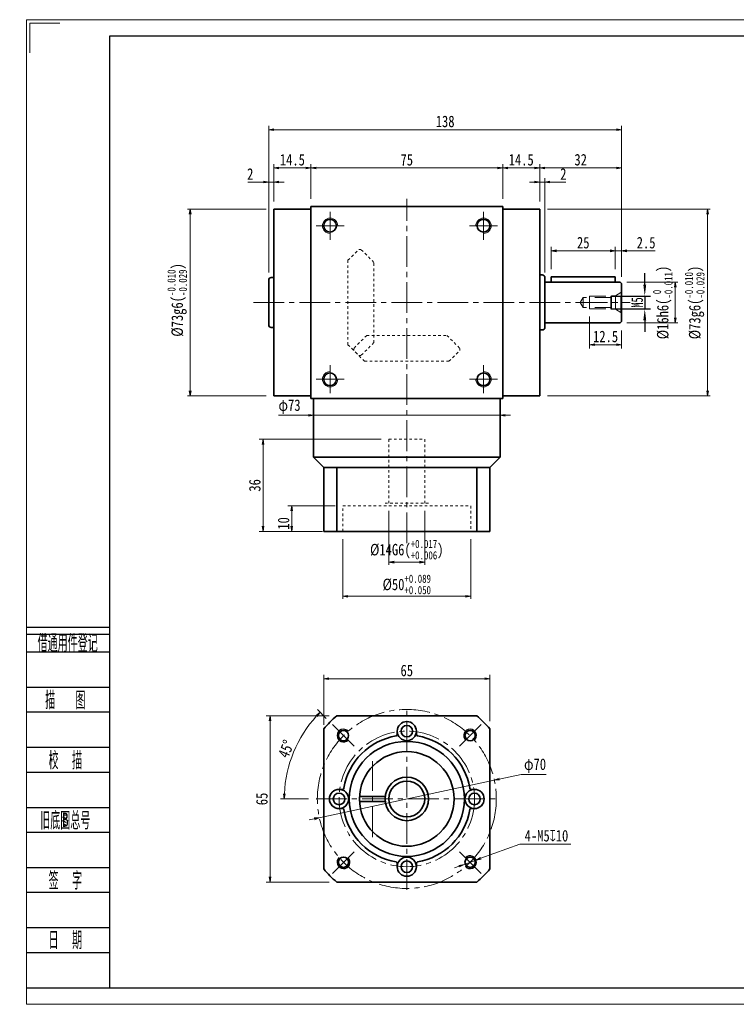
# Model space of a CAD drawing. Header units: millimetres. Extents: x -3 to 561, y 0 to 385.
# Tile 1 of 3: x -3 to 278, y 0 to 385. Entities that reach past the tile are written whole.
import ezdxf
from ezdxf.enums import TextEntityAlignment as Align

# ---------------------------------------------------------------- set-up
doc = ezdxf.new("R2010")
doc.units = ezdxf.units.MM
for name, pattern in [('HIDDEN', [9.525, 6.35, -3.175]), ('点画线', [18, 12, -2, 2, -2]), ('虚线', [2, 1, -1])]:
    doc.linetypes.add(name, pattern=pattern)
doc.layers.add('2细线层', color=4, linetype='Continuous')
doc.layers.add('6文字层', color=3, linetype='Continuous')
for name, color, linetype, lineweight in [('中心线层', 1, '点画线', 18), ('图框_外框线', 7, 'Continuous', 18), ('尺寸线层', 3, 'Continuous', 18), ('粗实线层', 7, 'Continuous', 35), ('虚线层_1', 6, '虚线', 18)]:
    doc.layers.add(name, color=color, linetype=linetype, lineweight=lineweight)
doc.styles.add('PC_TEXTSTYLE', font='ISOCP.SHX', dxfattribs={"width": 0.707, "bigfont": 'GBCBIG.SHX'})
doc.styles.add('宋体', font='txt', dxfattribs={"width": 0.8})
doc.styles.add('标准', font='txt', dxfattribs={"width": 0.667})
doc.dimstyles.new('a4-1-1.5', dxfattribs={"dimtxt": 4.5, "dimasz": 4.5, "dimexe": 2.25, "dimexo": 0, "dimgap": 0.75, "dimtad": 1, "dimdec": 3, "dimdsep": 46, "dimtxsty": '标准', "dimblk": '_CAXARROW', "dimcen": 0, "dimdle": 6, "dimazin": 2, "dimtfac": 0.707107, "dimtdec": 3, "dimtix": 1, "dimtmove": 2, "dimatfit": 3, "dimfxl": 0, "dimfrac": 2, "dimtolj": 1, "dimtzin": 0, "dimarcsym": 0})
doc.dimstyles.new('A水平标注$0', dxfattribs={"dimtxt": 3.5, "dimasz": 2, "dimexe": 1.5, "dimexo": 3, "dimgap": 1.1, "dimtad": 1, "dimtoh": 1, "dimdec": 4, "dimdsep": 46, "dimtxsty": '宋体', "dimblk": 'OPEN', "dimcen": 3, "dimclrd": 3, "dimclre": 3, "dimclrt": 6, "dimadec": 0, "dimazin": 0, "dimtm": 1e-09, "dimtfac": 1, "dimtdec": 4, "dimtix": 1, "dimtmove": 0, "dimatfit": 3, "dimldrblk": 'OPEN', "dimfxl": 0, "dimlwd": 13, "dimlwe": 13, "dimarcsym": 0})
doc.dimstyles.new('D直径标注φ25', dxfattribs={"dimtxt": 3.5, "dimasz": 2, "dimexe": 1, "dimexo": 3, "dimtad": 1, "dimtoh": 1, "dimdec": 1, "dimdsep": 46, "dimtxsty": '宋体', "dimblk": 'OPEN', "dimcen": 3, "dimclrd": 3, "dimclre": 3, "dimclrt": 130, "dimadec": 0, "dimazin": 0, "dimtm": 1e-09, "dimtfac": 1, "dimtdec": 1, "dimtmove": 0, "dimatfit": 0, "dimldrblk": 'OPEN', "dimfxl": 0, "dimlwd": 13, "dimlwe": 13, "dimarcsym": 0})
doc.dimstyles.new('螺孔(M8-7H)', dxfattribs={"dimtxt": 3.5, "dimasz": 2, "dimexe": 1.25, "dimexo": 3, "dimtad": 1, "dimtoh": 1, "dimdec": 4, "dimdsep": 46, "dimtxsty": '宋体', "dimblk": 'OPEN', "dimcen": 3, "dimclrd": 3, "dimclre": 3, "dimclrt": 2, "dimadec": 0, "dimazin": 0, "dimtm": 1e-09, "dimtfac": 1, "dimtdec": 4, "dimtmove": 0, "dimatfit": 3, "dimldrblk": 'OPEN', "dimfxl": 0, "dimlwd": 9, "dimlwe": 9, "dimarcsym": 0})

# ---------------------------------------------------------------- blocks, each defined once
blk = doc.blocks.new('_Open')
at = {"color": 0, "linetype": 'ByBlock', "lineweight": -2}
for p, q in [((-1, 0.17), (0, 0)), ((-1, -0.17), (0, 0)), ((0, 0), (-1, 0))]:
    blk.add_line(p, q, dxfattribs=at)
blk = doc.blocks.new('*D15')
at = {"layer": 'Defpoints', "color": 0}
for p in [(186.17, 326.99), (111.17, 311.89), (186.17, 311.89)]:
    blk.add_point(p, dxfattribs=at)
at = {"layer": '尺寸线层', "color": 3, "lineweight": 13}
for p, q in [((111.17, 314.89), (111.17, 328.49)), ((186.17, 314.89), (186.17, 328.49)), ((113.17, 326.99), (184.17, 326.99))]:
    blk.add_line(p, q, dxfattribs=at)
at = {"layer": '尺寸线层', "color": 3, "lineweight": 13, "xscale": 2, "yscale": 2, "zscale": 2, "rotation": 180}
blk.add_blockref('_Open', (111.17, 326.99), dxfattribs=at)
at = {"layer": '尺寸线层', "color": 3, "lineweight": 13, "xscale": 2, "yscale": 2, "zscale": 2}
blk.add_blockref('_Open', (186.17, 326.99), dxfattribs=at)
at = {"layer": '尺寸线层', "color": 6, "insert": (148.67, 330.16), "char_height": 4.5, "attachment_point": 5, "style": '宋体'}
blk.add_mtext('75', dxfattribs=at)
blk = doc.blocks.new('*D16')
at = {"layer": 'Defpoints', "color": 0}
for p in [(96.67, 326.99), (111.17, 311.89), (96.67, 310.89)]:
    blk.add_point(p, dxfattribs=at)
at = {"layer": '尺寸线层', "color": 3, "lineweight": 13}
for p, q in [((96.67, 313.89), (96.67, 328.49)), ((111.17, 314.89), (111.17, 328.49)), ((109.17, 326.99), (98.67, 326.99))]:
    blk.add_line(p, q, dxfattribs=at)
at = {"layer": '尺寸线层', "color": 3, "lineweight": 13, "xscale": 2, "yscale": 2, "zscale": 2, "rotation": 180}
blk.add_blockref('_Open', (96.67, 326.99), dxfattribs=at)
at = {"layer": '尺寸线层', "color": 3, "lineweight": 13, "xscale": 2, "yscale": 2, "zscale": 2}
blk.add_blockref('_Open', (111.17, 326.99), dxfattribs=at)
at = {"layer": '尺寸线层', "color": 6, "insert": (103.92, 330.17), "char_height": 4.5, "attachment_point": 5, "style": '宋体'}
blk.add_mtext('14.5', dxfattribs=at)
blk = doc.blocks.new('*D17')
at = {"layer": 'Defpoints', "color": 0}
for p in [(94.67, 321.46), (96.67, 310.89), (94.67, 283.14)]:
    blk.add_point(p, dxfattribs=at)
at = {"layer": '尺寸线层', "color": 3, "lineweight": 13}
for p, q in [((86.45, 321.46), (89.44, 321.46)), ((89.44, 321.46), (92.67, 321.46)), ((94.67, 286.14), (94.67, 322.96)), ((96.67, 321.46), (94.67, 321.46)), ((96.67, 313.89), (96.67, 322.96)), ((98.67, 321.46), (100.67, 321.46))]:
    blk.add_line(p, q, dxfattribs=at)
at = {"layer": '尺寸线层', "color": 3, "lineweight": 13, "xscale": 2, "yscale": 2, "zscale": 2}
blk.add_blockref('_Open', (94.67, 321.46), dxfattribs=at)
at = {"layer": '尺寸线层', "color": 3, "lineweight": 13, "xscale": 2, "yscale": 2, "zscale": 2, "rotation": 180}
blk.add_blockref('_Open', (96.67, 321.46), dxfattribs=at)
at = {"layer": '尺寸线层', "color": 6, "insert": (87.44, 324.63), "char_height": 4.5, "attachment_point": 5, "style": '宋体'}
blk.add_mtext('2', dxfattribs=at)
blk = doc.blocks.new('*D18')
at = {"layer": 'Defpoints', "color": 0}
for p in [(202.67, 321.46), (200.67, 310.89), (202.67, 283.14)]:
    blk.add_point(p, dxfattribs=at)
at = {"layer": '尺寸线层', "color": 3, "lineweight": 13}
for p, q in [((198.67, 321.46), (196.67, 321.46)), ((200.67, 313.89), (200.67, 322.96)), ((200.67, 321.46), (202.67, 321.46)), ((202.67, 286.14), (202.67, 322.96)), ((207.91, 321.46), (204.67, 321.46)), ((210.9, 321.46), (207.91, 321.46))]:
    blk.add_line(p, q, dxfattribs=at)
at = {"layer": '尺寸线层', "color": 3, "lineweight": 13, "xscale": 2, "yscale": 2, "zscale": 2}
blk.add_blockref('_Open', (200.67, 321.46), dxfattribs=at)
at = {"layer": '尺寸线层', "color": 3, "lineweight": 13, "xscale": 2, "yscale": 2, "zscale": 2, "rotation": 180}
blk.add_blockref('_Open', (202.67, 321.46), dxfattribs=at)
at = {"layer": '尺寸线层', "color": 6, "insert": (209.9, 324.63), "char_height": 4.5, "attachment_point": 5, "style": '宋体'}
blk.add_mtext('2', dxfattribs=at)
blk = doc.blocks.new('*D19')
at = {"layer": 'Defpoints', "color": 0}
for p in [(200.67, 326.99), (186.17, 311.89), (200.67, 310.89)]:
    blk.add_point(p, dxfattribs=at)
at = {"layer": '尺寸线层', "color": 3, "lineweight": 13}
for p, q in [((186.17, 314.89), (186.17, 328.49)), ((200.67, 313.89), (200.67, 328.49)), ((188.17, 326.99), (198.67, 326.99))]:
    blk.add_line(p, q, dxfattribs=at)
at = {"layer": '尺寸线层', "color": 3, "lineweight": 13, "xscale": 2, "yscale": 2, "zscale": 2, "rotation": 180}
blk.add_blockref('_Open', (186.17, 326.99), dxfattribs=at)
at = {"layer": '尺寸线层', "color": 3, "lineweight": 13, "xscale": 2, "yscale": 2, "zscale": 2}
blk.add_blockref('_Open', (200.67, 326.99), dxfattribs=at)
at = {"layer": '尺寸线层', "color": 6, "insert": (193.42, 330.17), "char_height": 4.5, "attachment_point": 5, "style": '宋体'}
blk.add_mtext('14.5', dxfattribs=at)
blk = doc.blocks.new('*D30')
at = {"layer": 'Defpoints', "color": 0}
for p in [(232.67, 326.99), (200.67, 310.89), (232.67, 281.39)]:
    blk.add_point(p, dxfattribs=at)
at = {"layer": '尺寸线层', "color": 3, "lineweight": 13}
for p, q in [((200.67, 313.89), (200.67, 328.49)), ((232.67, 284.39), (232.67, 328.49)), ((202.67, 326.99), (230.67, 326.99))]:
    blk.add_line(p, q, dxfattribs=at)
at = {"layer": '尺寸线层', "color": 3, "lineweight": 13, "xscale": 2, "yscale": 2, "zscale": 2, "rotation": 180}
blk.add_blockref('_Open', (200.67, 326.99), dxfattribs=at)
at = {"layer": '尺寸线层', "color": 3, "lineweight": 13, "xscale": 2, "yscale": 2, "zscale": 2}
blk.add_blockref('_Open', (232.67, 326.99), dxfattribs=at)
at = {"layer": '尺寸线层', "color": 6, "insert": (216.67, 330.19), "char_height": 4.5, "attachment_point": 5, "style": '宋体'}
blk.add_mtext('32', dxfattribs=at)
blk = doc.blocks.new('23343f_3')
at = {"layer": '中心线层', "linetype": '点画线', "lineweight": 18}
blk.add_line((17.47, 0), (-1.33, 0), dxfattribs=at)
at = {"layer": '粗实线层', "color": 6, "linetype": 'HIDDEN', "lineweight": 18}
for p, q in [((0, -4.4), (0, 4.4)), ((0, 4.4), (0.32, 3.85)), ((2.4, 2.65), (0.32, 3.85)), ((0.32, -3.85), (0.32, 3.85)), ((4, 2.65), (2.4, 2.65)), ((2.4, -2.65), (2.4, 2.65)), ((4.15, 2.5), (4, 2.65)), ((4, -2.65), (4, 2.65)), ((12.5, 2.5), (4.15, 2.5)), ((4.15, -2.5), (4.15, 2.5)), ((4.15, 2), (15, 2)), ((12.5, -2.5), (12.5, 2.5)), ((15, 2), (16.15, 0)), ((15, 2), (15, -2)), ((2.4, -2.65), (0.32, -3.85)), ((4, -2.65), (2.4, -2.65)), ((4.15, -2.5), (4, -2.65)), ((4.15, -2), (15, -2)), ((12.5, -2.5), (4.15, -2.5)), ((15, -2), (16.15, 0)), ((0, -4.4), (0.32, -3.85))]:
    blk.add_line(p, q, dxfattribs=at)
blk = doc.blocks.new('_CAXARROW')
blk.add_hatch(color=0).paths.add_polyline_path([(0, 0), (-1, 0.125), (-1, -0.125)], flags=0)
blk = doc.blocks.new('*D31')
at = {"layer": 'Defpoints', "color": 0}
for p in [(228.52, 276.89), (228.52, 271.89), (241.74, 271.89)]:
    blk.add_point(p, dxfattribs=at)
at = {"layer": '尺寸线层', "color": 0, "lineweight": -2}
for p, q in [((241.74, 281.39), (241.74, 285.89)), ((228.52, 276.89), (243.99, 276.89)), ((241.74, 276.89), (241.74, 271.89)), ((228.52, 271.89), (243.99, 271.89)), ((241.74, 267.39), (241.74, 262.89))]:
    blk.add_line(p, q, dxfattribs=at)
at = {"layer": '尺寸线层', "color": 0, "lineweight": -2, "xscale": 4.5, "yscale": 4.5, "zscale": 4.5}
for p, rotation in [((241.74, 276.89), 270), ((241.74, 271.89), 90)]:
    blk.add_blockref('_CAXARROW', p, dxfattribs=dict(at, rotation=rotation))
at = {"layer": '尺寸线层', "color": 0, "insert": (238.77, 274.39), "char_height": 4.5, "attachment_point": 5, "rotation": 90, "style": '标准'}
blk.add_mtext('\\A1;M5', dxfattribs=at)
blk = doc.blocks.new('*D32')
at = {"layer": 'Defpoints', "color": 0}
for p in [(232.67, 294.59), (230.17, 284.39), (232.67, 281.39)]:
    blk.add_point(p, dxfattribs=at)
at = {"layer": '尺寸线层', "color": 3, "lineweight": 13}
for p, q in [((228.17, 294.59), (226.17, 294.59)), ((230.17, 287.39), (230.17, 296.09)), ((230.17, 294.59), (232.67, 294.59)), ((232.67, 284.39), (232.67, 296.09)), ((237.69, 294.59), (234.67, 294.59)), ((245.83, 294.59), (237.69, 294.59))]:
    blk.add_line(p, q, dxfattribs=at)
at = {"layer": '尺寸线层', "color": 3, "lineweight": 13, "xscale": 2, "yscale": 2, "zscale": 2}
blk.add_blockref('_Open', (230.17, 294.59), dxfattribs=at)
at = {"layer": '尺寸线层', "color": 3, "lineweight": 13, "xscale": 2, "yscale": 2, "zscale": 2, "rotation": 180}
blk.add_blockref('_Open', (232.67, 294.59), dxfattribs=at)
at = {"layer": '尺寸线层', "color": 6, "insert": (242.26, 297.76), "char_height": 4.5, "attachment_point": 5, "style": '宋体'}
blk.add_mtext('2.5', dxfattribs=at)
blk = doc.blocks.new('*D33')
at = {"layer": 'Defpoints', "color": 0}
for p in [(205.17, 294.59), (205.17, 284.39), (230.17, 284.39)]:
    blk.add_point(p, dxfattribs=at)
at = {"layer": '尺寸线层', "color": 3, "lineweight": 13}
for p, q in [((205.17, 287.39), (205.17, 296.09)), ((228.17, 294.59), (207.17, 294.59)), ((230.17, 287.39), (230.17, 296.09))]:
    blk.add_line(p, q, dxfattribs=at)
at = {"layer": '尺寸线层', "color": 3, "lineweight": 13, "xscale": 2, "yscale": 2, "zscale": 2, "rotation": 180}
blk.add_blockref('_Open', (205.17, 294.59), dxfattribs=at)
at = {"layer": '尺寸线层', "color": 3, "lineweight": 13, "xscale": 2, "yscale": 2, "zscale": 2}
blk.add_blockref('_Open', (230.17, 294.59), dxfattribs=at)
at = {"layer": '尺寸线层', "color": 6, "insert": (217.67, 297.76), "char_height": 4.5, "attachment_point": 5, "style": '宋体'}
blk.add_mtext('25', dxfattribs=at)
blk = doc.blocks.new('*D34')
at = {"layer": 'Defpoints', "color": 0}
for p in [(220.17, 271.89), (232.67, 266.39), (220.17, 257.9)]:
    blk.add_point(p, dxfattribs=at)
at = {"layer": '尺寸线层', "color": 3, "lineweight": 13}
for p, q in [((220.17, 268.89), (220.17, 256.4)), ((232.67, 263.39), (232.67, 256.4)), ((230.67, 257.9), (222.17, 257.9))]:
    blk.add_line(p, q, dxfattribs=at)
at = {"layer": '尺寸线层', "color": 3, "lineweight": 13, "xscale": 2, "yscale": 2, "zscale": 2, "rotation": 180}
blk.add_blockref('_Open', (220.17, 257.9), dxfattribs=at)
at = {"layer": '尺寸线层', "color": 3, "lineweight": 13, "xscale": 2, "yscale": 2, "zscale": 2}
blk.add_blockref('_Open', (232.67, 257.9), dxfattribs=at)
at = {"layer": '尺寸线层', "color": 6, "insert": (226.42, 261.09), "char_height": 4.5, "attachment_point": 5, "style": '宋体'}
blk.add_mtext('12.5', dxfattribs=at)
blk = doc.blocks.new('*D35')
at = {"layer": 'Defpoints', "color": 0}
for p in [(231.67, 282.39), (231.67, 266.39), (253.68, 266.39)]:
    blk.add_point(p, dxfattribs=at)
at = {"layer": '尺寸线层', "color": 3, "lineweight": 13}
for p, q in [((234.67, 282.39), (254.68, 282.39)), ((253.68, 280.39), (253.68, 268.39)), ((234.67, 266.39), (254.68, 266.39))]:
    blk.add_line(p, q, dxfattribs=at)
at = {"layer": '尺寸线层', "color": 3, "lineweight": 13, "xscale": 2, "yscale": 2, "zscale": 2}
for p, rotation in [((253.68, 282.39), 90), ((253.68, 266.39), 270)]:
    blk.add_blockref('_Open', p, dxfattribs=dict(at, rotation=rotation))
at = {"layer": '尺寸线层', "color": 130, "insert": (248.76, 274.39), "char_height": 4.5, "attachment_point": 5, "rotation": 90, "style": '宋体'}
blk.add_mtext('{\\A1;\\A1;%%C16h6({\\H0.707107x;\\S 0^ -0.011;})}', dxfattribs=at)
blk = doc.blocks.new('*D36')
at = {"layer": 'Defpoints', "color": 0}
for p in [(200.67, 310.89), (200.67, 237.89), (266.33, 237.89)]:
    blk.add_point(p, dxfattribs=at)
at = {"layer": '尺寸线层', "color": 3, "lineweight": 13}
for p, q in [((203.67, 310.89), (267.33, 310.89)), ((266.33, 308.89), (266.33, 239.89)), ((203.67, 237.89), (267.33, 237.89))]:
    blk.add_line(p, q, dxfattribs=at)
at = {"layer": '尺寸线层', "color": 3, "lineweight": 13, "xscale": 2, "yscale": 2, "zscale": 2}
for p, rotation in [((266.33, 310.89), 90), ((266.33, 237.89), 270)]:
    blk.add_blockref('_Open', p, dxfattribs=dict(at, rotation=rotation))
at = {"layer": '尺寸线层', "color": 130, "insert": (261.26, 274.39), "char_height": 4.5, "attachment_point": 5, "rotation": 90, "style": '宋体'}
blk.add_mtext('{\\A1;\\A1;%%C73g6({\\H0.707107x;\\S-0.010^ -0.029;})}', dxfattribs=at)
blk = doc.blocks.new('*D37')
at = {"layer": 'Defpoints', "color": 0}
for p in [(96.67, 310.89), (63.94, 237.89), (96.67, 237.89)]:
    blk.add_point(p, dxfattribs=at)
at = {"layer": '尺寸线层', "color": 3, "lineweight": 13}
for p, q in [((93.67, 310.89), (62.94, 310.89)), ((63.94, 308.89), (63.94, 239.89)), ((93.67, 237.89), (62.94, 237.89))]:
    blk.add_line(p, q, dxfattribs=at)
at = {"layer": '尺寸线层', "color": 3, "lineweight": 13, "xscale": 2, "yscale": 2, "zscale": 2}
for p, rotation in [((63.94, 310.89), 89.99999999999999), ((63.94, 237.89), 270)]:
    blk.add_blockref('_Open', p, dxfattribs=dict(at, rotation=rotation))
at = {"layer": '尺寸线层', "color": 130, "insert": (58.87, 275.39), "char_height": 4.5, "attachment_point": 5, "rotation": 90, "style": '宋体'}
blk.add_mtext('{\\A1;\\A1;%%C73g6({\\H0.707107x;\\S-0.010^ -0.029;})}', dxfattribs=at)
blk = doc.blocks.new('*D38')
at = {"layer": 'Defpoints', "color": 0}
for p in [(141.67, 195.89), (155.67, 195.89), (155.67, 172.86)]:
    blk.add_point(p, dxfattribs=at)
at = {"layer": '尺寸线层', "color": 3, "lineweight": 13}
for p, q in [((141.67, 192.89), (141.67, 171.86)), ((155.67, 192.89), (155.67, 171.86)), ((143.67, 172.86), (153.67, 172.86))]:
    blk.add_line(p, q, dxfattribs=at)
at = {"layer": '尺寸线层', "color": 3, "lineweight": 13, "xscale": 2, "yscale": 2, "zscale": 2, "rotation": 180}
blk.add_blockref('_Open', (141.67, 172.86), dxfattribs=at)
at = {"layer": '尺寸线层', "color": 3, "lineweight": 13, "xscale": 2, "yscale": 2, "zscale": 2}
blk.add_blockref('_Open', (155.67, 172.86), dxfattribs=at)
at = {"layer": '尺寸线层', "color": 130, "insert": (148.67, 177.77), "char_height": 4.5, "attachment_point": 5, "style": '宋体'}
blk.add_mtext('{\\A1;\\A1;%%C14G6({\\H0.707107x;\\S+0.017^ +0.006;})}', dxfattribs=at)
blk = doc.blocks.new('*D39')
at = {"layer": 'Defpoints', "color": 0}
for p in [(123.67, 184.89), (173.67, 184.89), (173.67, 159.53)]:
    blk.add_point(p, dxfattribs=at)
at = {"layer": '尺寸线层', "color": 3, "lineweight": 13}
for p, q in [((123.67, 181.89), (123.67, 158.53)), ((173.67, 181.89), (173.67, 158.53)), ((125.67, 159.53), (171.67, 159.53))]:
    blk.add_line(p, q, dxfattribs=at)
at = {"layer": '尺寸线层', "color": 3, "lineweight": 13, "xscale": 2, "yscale": 2, "zscale": 2, "rotation": 180}
blk.add_blockref('_Open', (123.67, 159.53), dxfattribs=at)
at = {"layer": '尺寸线层', "color": 3, "lineweight": 13, "xscale": 2, "yscale": 2, "zscale": 2}
blk.add_blockref('_Open', (173.67, 159.53), dxfattribs=at)
at = {"layer": '尺寸线层', "color": 130, "insert": (148.67, 164.17), "char_height": 4.5, "attachment_point": 5, "style": '宋体'}
blk.add_mtext('{\\A1;\\A1;%%C50{\\H0.707107x;\\S+0.089^ +0.050;}}', dxfattribs=at)
blk = doc.blocks.new('*D40')
at = {"layer": 'Defpoints', "color": 0}
for p in [(103.69, 194.89), (123.67, 194.89), (118.67, 184.89)]:
    blk.add_point(p, dxfattribs=at)
at = {"layer": '尺寸线层', "color": 3, "lineweight": 13}
for p, q in [((120.67, 194.89), (102.19, 194.89)), ((103.69, 186.89), (103.69, 192.89)), ((115.67, 184.89), (102.19, 184.89))]:
    blk.add_line(p, q, dxfattribs=at)
at = {"layer": '尺寸线层', "color": 3, "lineweight": 13, "xscale": 2, "yscale": 2, "zscale": 2}
for p, rotation in [((103.69, 194.89), 90), ((103.69, 184.89), 270)]:
    blk.add_blockref('_Open', p, dxfattribs=dict(at, rotation=rotation))
at = {"layer": '尺寸线层', "color": 6, "insert": (100.49, 188.01), "char_height": 4.5, "attachment_point": 5, "rotation": 90, "style": '宋体'}
blk.add_mtext('10', dxfattribs=at)
blk = doc.blocks.new('*D41')
at = {"layer": 'Defpoints', "color": 0}
for p in [(92.44, 220.89), (141.67, 220.89), (116.17, 184.89)]:
    blk.add_point(p, dxfattribs=at)
at = {"layer": '尺寸线层', "color": 3, "lineweight": 13}
for p, q in [((138.67, 220.89), (90.94, 220.89)), ((92.44, 186.89), (92.44, 218.89)), ((113.17, 184.89), (90.94, 184.89))]:
    blk.add_line(p, q, dxfattribs=at)
at = {"layer": '尺寸线层', "color": 3, "lineweight": 13, "xscale": 2, "yscale": 2, "zscale": 2}
for p, rotation in [((92.44, 220.89), 90), ((92.44, 184.89), 270)]:
    blk.add_blockref('_Open', p, dxfattribs=dict(at, rotation=rotation))
at = {"layer": '尺寸线层', "color": 6, "insert": (89.24, 202.89), "char_height": 4.5, "attachment_point": 5, "rotation": 90, "style": '宋体'}
blk.add_mtext('36', dxfattribs=at)
blk = doc.blocks.new('*D42')
at = {"layer": 'Defpoints', "color": 0}
for p in [(182.89, 87.64), (114.45, 72.94)]:
    blk.add_point(p, dxfattribs=at)
at = {"layer": '尺寸线层', "color": 3, "lineweight": 13}
for p, q in [((193.42, 89.9), (184.85, 88.06)), ((203.21, 89.9), (193.42, 89.9)), ((114.45, 72.94), (182.89, 87.64)), ((112.5, 72.52), (110.54, 72.1))]:
    blk.add_line(p, q, dxfattribs=at)
at = {"layer": '尺寸线层', "color": 3, "lineweight": 13, "xscale": 2, "yscale": 2, "zscale": 2}
for p, rotation in [((182.89, 87.64), 192.1210229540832), ((114.45, 72.94), 12.12102295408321)]:
    blk.add_blockref('_Open', p, dxfattribs=dict(at, rotation=rotation))
at = {"layer": '尺寸线层', "color": 130, "insert": (198.82, 93.26), "char_height": 4.5, "attachment_point": 5, "style": '宋体'}
blk.add_mtext('φ70', dxfattribs=at)
blk = doc.blocks.new('*D43')
at = {"layer": 'Defpoints', "color": 0}
for p in [(121.29, 112.79), (95.2, 47.79), (121.29, 47.79)]:
    blk.add_point(p, dxfattribs=at)
at = {"layer": '尺寸线层', "color": 3, "lineweight": 13}
for p, q in [((118.29, 112.79), (93.7, 112.79)), ((95.2, 110.79), (95.2, 49.79)), ((118.29, 47.79), (93.7, 47.79))]:
    blk.add_line(p, q, dxfattribs=at)
at = {"layer": '尺寸线层', "color": 3, "lineweight": 13, "xscale": 2, "yscale": 2, "zscale": 2}
for p, rotation in [((95.2, 112.79), 89.99999999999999), ((95.2, 47.79), 270)]:
    blk.add_blockref('_Open', p, dxfattribs=dict(at, rotation=rotation))
at = {"layer": '尺寸线层', "color": 6, "insert": (92, 80.29), "char_height": 4.5, "attachment_point": 5, "rotation": 90, "style": '宋体'}
blk.add_mtext('65', dxfattribs=at)
blk = doc.blocks.new('*D44')
at = {"layer": 'Defpoints', "color": 0}
for p in [(119.3, 109.67), (128.05, 100.92), (104.41, 98.63), (113.17, 80.29), (184.17, 80.29)]:
    blk.add_point(p, dxfattribs=at)
at = {"layer": '尺寸线层', "color": 3, "lineweight": 13}
for p, q in [((117.18, 111.79), (113.74, 115.23)), ((110.17, 80.29), (99.27, 80.29))]:
    blk.add_line(p, q, dxfattribs=at)
blk.add_arc((148.67, 80.29), 47.91, 137.3921, 177.6079, dxfattribs=at)
at = {"layer": '尺寸线层', "color": 3, "lineweight": 13, "xscale": 2, "yscale": 2, "zscale": 2}
for p, rotation in [((114.8, 114.17), 46.19606770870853), ((100.77, 80.29), 268.8039322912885)]:
    blk.add_blockref('_Open', p, dxfattribs=dict(at, rotation=rotation))
at = {"layer": '尺寸线层', "color": 6, "insert": (101.48, 99.84), "char_height": 4.5, "attachment_point": 5, "rotation": 67.5, "style": '宋体'}
blk.add_mtext('45%%d', dxfattribs=at)
blk = doc.blocks.new('*D13')
at = {"layer": 'Defpoints', "color": 0}
for p in [(112.17, 227.94), (185.17, 230.3), (185.17, 225.07)]:
    blk.add_point(p, dxfattribs=at)
at = {"layer": '尺寸线层', "color": 3, "lineweight": 13}
for p, q in [((112.17, 230.94), (112.17, 231.3)), ((185.17, 228.07), (185.17, 231.3)), ((98.45, 230.3), (108.17, 230.3)), ((108.17, 230.3), (110.17, 230.3)), ((112.17, 230.3), (185.17, 230.3)), ((187.17, 230.3), (189.17, 230.3))]:
    blk.add_line(p, q, dxfattribs=at)
at = {"layer": '尺寸线层', "color": 3, "lineweight": 13, "xscale": 2, "yscale": 2, "zscale": 2}
blk.add_blockref('_Open', (112.17, 230.3), dxfattribs=at)
at = {"layer": '尺寸线层', "color": 3, "lineweight": 13, "xscale": 2, "yscale": 2, "zscale": 2, "rotation": 180}
blk.add_blockref('_Open', (185.17, 230.3), dxfattribs=at)
at = {"layer": '尺寸线层', "color": 130, "insert": (102.81, 233.65), "char_height": 4.5, "attachment_point": 5, "style": '宋体'}
blk.add_mtext('φ73', dxfattribs=at)
blk = doc.blocks.new('*D14')
at = {"layer": 'Defpoints', "color": 0}
for p in [(94.67, 341.96), (94.67, 283.14), (232.67, 281.39)]:
    blk.add_point(p, dxfattribs=at)
at = {"layer": '尺寸线层', "color": 3, "lineweight": 13}
for p, q in [((94.67, 286.14), (94.67, 343.46)), ((232.67, 284.39), (232.67, 343.46)), ((230.67, 341.96), (96.67, 341.96))]:
    blk.add_line(p, q, dxfattribs=at)
at = {"layer": '尺寸线层', "color": 3, "lineweight": 13, "xscale": 2, "yscale": 2, "zscale": 2, "rotation": 180}
blk.add_blockref('_Open', (94.67, 341.96), dxfattribs=at)
at = {"layer": '尺寸线层', "color": 3, "lineweight": 13, "xscale": 2, "yscale": 2, "zscale": 2}
blk.add_blockref('_Open', (232.67, 341.96), dxfattribs=at)
at = {"layer": '尺寸线层', "color": 6, "insert": (163.67, 345.16), "char_height": 4.5, "attachment_point": 5, "style": '宋体'}
blk.add_mtext('138', dxfattribs=at)
blk = doc.blocks.new('*D45')
at = {"layer": 'Defpoints', "color": 0}
for p in [(181.17, 127.29), (116.17, 106.3), (181.17, 107.68)]:
    blk.add_point(p, dxfattribs=at)
at = {"layer": '尺寸线层', "color": 3, "lineweight": 13}
for p, q in [((116.17, 109.3), (116.17, 128.79)), ((118.17, 127.29), (179.17, 127.29)), ((181.17, 110.68), (181.17, 128.79))]:
    blk.add_line(p, q, dxfattribs=at)
at = {"layer": '尺寸线层', "color": 3, "lineweight": 13, "xscale": 2, "yscale": 2, "zscale": 2, "rotation": 180}
blk.add_blockref('_Open', (116.17, 127.29), dxfattribs=at)
at = {"layer": '尺寸线层', "color": 3, "lineweight": 13, "xscale": 2, "yscale": 2, "zscale": 2}
blk.add_blockref('_Open', (181.17, 127.29), dxfattribs=at)
at = {"layer": '尺寸线层', "color": 6, "insert": (148.67, 130.49), "char_height": 4.5, "attachment_point": 5, "style": '宋体'}
blk.add_mtext('65', dxfattribs=at)
blk = doc.blocks.new('*D46')
at = {"color": 3, "lineweight": 9}
for p, q in [((192.84, 62.59), (177.65, 57.08)), ((212.76, 62.59), (192.84, 62.59)), ((169.19, 54.01), (167.31, 53.33)), ((171.07, 54.69), (175.77, 56.4))]:
    blk.add_line(p, q, dxfattribs=at)
at = {"layer": 'Defpoints', "color": 0}
for p in [(171.07, 54.69), (175.77, 56.4)]:
    blk.add_point(p, dxfattribs=at)
at = {"color": 3, "lineweight": 9, "xscale": 2, "yscale": 2, "zscale": 2}
for p, rotation in [((171.07, 54.69), 19.9392142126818), ((175.77, 56.4), 199.9392142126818)]:
    blk.add_blockref('_Open', p, dxfattribs=dict(at, rotation=rotation))
at = {"color": 2, "insert": (203.3, 65.89), "char_height": 4.5, "attachment_point": 5, "style": '宋体'}
blk.add_mtext('4-M5{\\famgdt|b0|i0|c0|p0;x}{10}', dxfattribs=at)

msp = doc.modelspace()

# ---------------------------------------------------------------- linework, layer by layer
at = {"layer": '2细线层'}
for p, q in [((0.038, 147.49266), (32.40383, 147.49266)), ((0.038, 144.72773), (32.40383, 144.72773)), ((0.038, 137.81538), (32.40383, 137.81538)), ((0.038, 123.99068), (32.40383, 123.99068)), ((0.038, 114.31339), (32.40383, 114.31339)), ((0.038, 100.4887), (32.40383, 100.4887)), ((0.038, 90.81141), (32.40383, 90.81141)), ((0.038, 76.98672), (32.40383, 76.98672)), ((0.038, 67.30943), (32.40383, 67.30943)), ((0.038, 53.48473), (32.40383, 53.48473)), ((0.038, 43.80745), (32.40383, 43.80745)), ((0.038, 29.98275), (32.40383, 29.98275)), ((0.038, 20.30546), (32.40383, 20.30546)), ((0.038, 6.48077), (32.40383, 6.48077))]:
    msp.add_line(p, q, dxfattribs=at)
at = {"layer": '中心线层'}
for p, q in [((148.67349, 180.32562), (148.67349, 314.88962)), ((118.67349, 298.88962), (118.67349, 309.88962)), ((178.67349, 309.88962), (178.67349, 298.88962)), ((113.17349, 304.38962), (124.17349, 304.38962)), ((173.17349, 304.38962), (184.17349, 304.38962)), ((88.65615, 274.38962), (236.03912, 274.38962)), ((118.67349, 238.88962), (118.67349, 249.88962)), ((178.67349, 249.88962), (178.67349, 238.88962)), ((124.17349, 244.38962), (113.17349, 244.38962)), ((184.17349, 244.38962), (173.17349, 244.38962)), ((148.67349, 44.79388), (148.67349, 115.79388)), ((128.04586, 100.92152), (119.29942, 109.66796)), ((169.30113, 100.92152), (178.04757, 109.66796)), ((135.21653, 65.40709), (135.21653, 95.0152)), ((113.17349, 80.29388), (184.17349, 80.29388)), ((128.04586, 59.66625), (119.29942, 50.91981)), ((169.30113, 59.66625), (178.04757, 50.91981))]:
    msp.add_line(p, q, dxfattribs=at)
for radius in [35, 26.5]:
    msp.add_circle((148.67349, 80.29388), radius, dxfattribs=at)
at = {"layer": '图框_外框线', "color": 3}
msp.add_lwpolyline([(0, 0), (544.38435, 0), (544.38435, 384.9575), (0, 384.9575)], close=True, dxfattribs=at)
msp.add_lwpolyline([(1.29615, 371.99597), (1.29615, 383.66135), (12.96153, 383.66135)], dxfattribs=at)
at = {"layer": '图框_外框线', "color": 3, "lineweight": 25}
msp.add_lwpolyline([(32.40383, 6.48077), (537.90358, 6.48077), (537.90358, 378.47674), (32.40383, 378.47674)], close=True, dxfattribs=at)
at = {"layer": '粗实线层'}
for p, q in [((111.17349, 311.88962), (186.17349, 311.88962)), ((111.17349, 310.98962), (111.17349, 311.88962)), ((111.17349, 311.88962), (111.17349, 236.88962)), ((186.17349, 311.88962), (186.17349, 236.88962)), ((111.17349, 310.88962), (96.67349, 310.88962)), ((96.67349, 310.88962), (96.67349, 237.88962)), ((186.17349, 310.88962), (200.67349, 310.88962)), ((200.67349, 310.88962), (200.67349, 237.88962)), ((200.67349, 285.13962), (201.67349, 285.13962)), ((94.67349, 283.13962), (94.67349, 265.63962)), ((95.67349, 284.13962), (96.67349, 284.13962)), ((202.67349, 284.13962), (202.67349, 264.63962)), ((231.67349, 282.38962), (202.67349, 282.38962)), ((230.17349, 284.38962), (205.17349, 284.38962)), ((205.17349, 284.38962), (205.17349, 282.38962)), ((230.17349, 282.38962), (230.17349, 284.38962)), ((232.67349, 281.38962), (232.67349, 267.38962)), ((231.67349, 266.38962), (202.67349, 266.38962)), ((95.67349, 264.63962), (96.67349, 264.63962)), ((200.67349, 263.63962), (201.67349, 263.63962)), ((111.17349, 237.88962), (96.67349, 237.88962)), ((111.17349, 236.88962), (186.17349, 236.88962)), ((112.17349, 213.88962), (112.17349, 236.88962)), ((185.17349, 213.88962), (185.17349, 236.88962)), ((186.17349, 237.88962), (200.67349, 237.88962)), ((112.17349, 213.88962), (185.17349, 213.88962)), ((116.17349, 209.88962), (112.17349, 213.88962)), ((181.17349, 209.88962), (185.17349, 213.88962)), ((116.17349, 209.88962), (116.17349, 184.88962)), ((181.17349, 209.88962), (116.17349, 209.88962)), ((121.28737, 184.88962), (121.28737, 209.88962)), ((176.05962, 184.88962), (176.05962, 209.88962)), ((181.17349, 184.88962), (181.17349, 209.88962)), ((116.17349, 184.88962), (181.17349, 184.88962)), ((144.92349, 106.79388), (144.92349, 105.43722)), ((152.42349, 106.79388), (152.42349, 105.43722)), ((122.17349, 84.04388), (123.53016, 84.04388)), ((140.23252, 81.29388), (130.20054, 81.29388)), ((175.17349, 84.04388), (173.81683, 84.04388)), ((140.23252, 79.29388), (130.20054, 79.29388)), ((122.17349, 76.54388), (123.53016, 76.54388)), ((175.17349, 76.54388), (173.81683, 76.54388)), ((144.92349, 53.79388), (144.92349, 55.15055)), ((152.42349, 53.79388), (152.42349, 55.15055))]:
    msp.add_line(p, q, dxfattribs=at)
for points in [[(121.28737, 112.79388), (176.05962, 112.79388)], [(116.17349, 52.90776), (116.17349, 107.68001)], [(181.17349, 107.68001), (181.17349, 52.90776)], [(176.05962, 47.79388), (121.28737, 47.79388)]]:
    msp.add_lwpolyline(points, dxfattribs=at)
for centre, radius in [((118.67349, 304.38962), 2.5), ((178.67349, 304.38962), 2.5), ((118.67349, 244.38962), 2.5), ((178.67349, 244.38962), 2.5), ((148.67349, 106.79388), 3.75), ((148.67349, 106.79388), 2.25), ((123.92476, 105.04262), 2), ((173.42223, 105.04262), 2), ((148.67349, 80.29388), 22.5), ((148.67349, 80.29388), 18.5), ((148.67349, 80.29388), 8.5), ((148.67349, 80.29388), 7), ((122.17349, 80.29388), 3.75), ((122.17349, 80.29388), 2.25), ((175.17349, 80.29388), 3.75), ((175.17349, 80.29388), 2.25), ((123.92476, 55.54515), 2), ((148.67349, 53.79388), 3.75), ((148.67349, 53.79388), 2.25), ((173.42223, 55.54515), 2)]:
    msp.add_circle(centre, radius, dxfattribs=at)
at = {"layer": '粗实线层', "lineweight": 18}
for centre, start, end in [((118.67349, 304.38962), 0, 270), ((178.67349, 304.38962), 270, 180), ((118.67349, 244.38962), 90, 360), ((178.67349, 244.38962), 180, 90)]:
    msp.add_arc(centre, 3, start, end, dxfattribs=at)
at = {"layer": '粗实线层'}
for centre, radius, start, end in [((201.67349, 284.13962), 1, 0, 90), ((95.67349, 283.13962), 1, 90, 180), ((231.67349, 281.38962), 1, 0, 90), ((95.67349, 265.63962), 1, 180, 270), ((231.67349, 267.38962), 1, 270, 0), ((201.67349, 264.63962), 1, 270, 360), ((148.67349, 80.29388), 42.5, 130.1191669, 139.8808331), ((148.67349, 80.29388), 42.5, 40.1191669, 49.8808331), ((148.67349, 80.29388), 25, 99.5940695, 170.4059457), ((144.4235, 105.43722), 0.49999, 279.5932911, 0.0003078), ((152.92349, 105.43722), 0.49999, 179.9996922, 260.4067089), ((148.67349, 80.29388), 25, 9.5940543, 80.4059457), ((123.53016, 84.54388), 0.49999, 269.9996922, 350.4067089), ((173.81683, 84.54388), 0.49999, 189.5932911, 270.0003078), ((123.53016, 76.04389), 0.49999, 9.5932911, 90.0003078), ((148.67349, 80.29388), 25, 189.5940543, 260.4059457), ((148.67349, 80.29388), 25, 279.5940543, 350.4059457), ((173.81683, 76.04389), 0.49999, 89.9996922, 170.4067089), ((144.4235, 55.15055), 0.49999, 359.9996922, 80.4067089), ((152.92349, 55.15055), 0.49999, 99.5932911, 180.0003078), ((148.67349, 80.29388), 42.5, 220.1191669, 229.8808331), ((148.67349, 80.29388), 42.5, 310.1191669, 319.8808331)]:
    msp.add_arc(centre, radius, start, end, dxfattribs=at)
at = {"layer": '粗实线层', "lineweight": -2}
for centre, start, end in [((123.92476, 105.04262), 42.9532869, 315), ((173.42223, 105.04262), 312.9532869, 225), ((173.42223, 55.54515), 222.9532869, 135), ((123.92476, 55.54515), 132.9532869, 45)]:
    msp.add_arc(centre, 2.5, start, end, dxfattribs=at)
at = {"layer": '虚线层_1', "linetype": '虚线', "lineweight": 18}
for p, q in [((125.67349, 290.88962), (129.94349, 295.15962)), ((129.94349, 295.15962), (130.73192, 295.15962)), ((135.81349, 290.07804), (130.73192, 295.15962)), ((125.67349, 257.88962), (125.67349, 290.88962)), ((135.81349, 258.70119), (135.81349, 290.07804)), ((132.98507, 261.52962), (127.90349, 256.44804)), ((135.81349, 258.70119), (130.73192, 253.61962)), ((132.98507, 261.52962), (164.36192, 261.52962)), ((164.36192, 261.52962), (169.44349, 256.44804)), ((125.67349, 257.88962), (129.94349, 253.61962)), ((127.90349, 255.65962), (127.90349, 256.44804)), ((132.17349, 251.38962), (127.90349, 255.65962)), ((165.17349, 251.38962), (169.44349, 255.65962)), ((169.44349, 255.65962), (169.44349, 256.44804)), ((129.94349, 253.61962), (130.73192, 253.61962)), ((132.17349, 251.38962), (165.17349, 251.38962)), ((141.67349, 220.88962), (141.67349, 195.88962)), ((141.67349, 220.88962), (155.67349, 220.88962)), ((155.67349, 220.88962), (155.67349, 195.88962)), ((123.67349, 184.88962), (123.67349, 194.88962)), ((123.67349, 194.88962), (173.67349, 194.88962)), ((157.17349, 195.88962), (140.17349, 195.88962)), ((173.67349, 194.88962), (173.67349, 184.88962))]:
    msp.add_line(p, q, dxfattribs=at)

# ---------------------------------------------------------------- block references
at = {"layer": '粗实线层', "xscale": -1}
msp.add_blockref('23343f_3', (232.67349, 274.38962), dxfattribs=at)

# ---------------------------------------------------------------- texts
at = {"layer": '6文字层', "color": 3, "style": 'PC_TEXTSTYLE'}
for s, width, p in [('借通用件登记', 0.667, (16.0454, 141.45485)), ('描   图', 0.6667, (15.12296, 119.15204)), ('校  描', 0.667, (15.12296, 95.65005)), ('旧底图总号', 0.667, (15.12296, 72.14807)), ('签  字', 0.667, (15.12296, 48.64609)), ('日  期', 0.667, (15.13158, 25.28208))]:
    msp.add_text(s, height=6.912348, dxfattribs=dict(at, width=width)).set_placement(p, align=Align.MIDDLE)
at = {"layer": '6文字层', "width": 0.707}
msp.add_text('B', height=5.52988, dxfattribs=at).set_placement((15.12296, 72.14807), align=Align.MIDDLE)

# ---------------------------------------------------------------- dimensions: what is measured, and where the dimension line sits
dim = msp.add_diameter_dim_2p(p1=(171.07209, 54.69259), p2=(175.77237, 56.3977), text='4-M<>{\\famgdt|b0|i0|c0|p0;x}{10}', dimstyle='螺孔(M8-7H)', override={"dimtxt": 4.5, "dimgap": 1, "dimtad": 1, "dimtih": 0, "dimtoh": 1, "dimdec": 4, "dimlfac": 1, "dimpost": '<>', "dimcen": 0, "dimse1": 0, "dimse2": 0, "dimsd1": 0, "dimsd2": 0, "dimtix": 0, "dimtofl": 1, "dimatfit": 3, "dimtvp": 0.1})
dim.commit()
dim.dimension.update_dxf_attribs({"geometry": '*D46', "text_midpoint": (203.30092, 62.59005), "dimtype": 163})
at = {"layer": '尺寸线层'}
for base, p1, p2, picture, middle in [((94.67349, 341.96401), (232.67349, 281.38962), (94.67349, 283.13962), '*D14', (163.67349, 345.16373)), ((96.67349, 326.98646), (111.17349, 311.88962), (96.67349, 310.88962), '*D16', (103.92349, 330.17361)), ((186.17349, 326.98646), (111.17349, 311.88962), (186.17349, 311.88962), '*D15', (148.67349, 330.16104)), ((200.67349, 326.98646), (186.17349, 311.88962), (200.67349, 310.88962), '*D19', (193.42349, 330.17361)), ((232.67349, 326.98646), (200.67349, 310.88962), (232.67349, 281.38962), '*D30', (216.67349, 330.18618)), ((205.17349, 294.58642), (230.17349, 284.38962), (205.17349, 284.38962), '*D33', (217.67349, 297.761)), ((220.17349, 257.90443), (232.67349, 266.38962), (220.17349, 271.88962), '*D34', (226.42349, 261.09158)), ((181.17349, 127.2907), (116.17349, 106.30454), (181.17349, 107.68001), '*D45', (148.67349, 130.49042))]:
    dim = msp.add_linear_dim(base=base, p1=p1, p2=p2, dimstyle='A水平标注$0', override={"dimtxt": 4.5, "dimgap": 1, "dimblk": 'Open', "dimtfill": 1, "dimtfillclr": 256}, dxfattribs=at)
    dim.commit()
    dim.dimension.update_dxf_attribs({"geometry": picture, "text_midpoint": middle})
for base, p1, p2, dimstyle, override, picture, middle in [((94.67349, 321.4571), (96.67349, 310.88962), (94.67349, 283.13962), 'A水平标注$0', {"dimtxt": 4.5, "dimgap": 1, "dimblk": 'Open', "dimtfill": 1, "dimtfillclr": 256}, '*D17', (87.44347, 321.4571)), ((202.67349, 321.4571), (200.67349, 310.88962), (202.67349, 283.13962), 'A水平标注$0', {"dimtxt": 4.5, "dimgap": 1, "dimblk": 'Open', "dimtfill": 1, "dimtfillclr": 256}, '*D18', (209.90352, 321.4571)), ((232.67349, 294.58642), (230.17349, 284.38962), (232.67349, 281.38962), 'A水平标注$0', {"dimtxt": 4.5, "dimgap": 1, "dimblk": 'Open', "dimtfill": 1, "dimtfillclr": 256}, '*D32', (242.26447, 294.58642)), ((185.17349, 230.29834), (112.17349, 227.93574), (185.17349, 225.06549), 'D直径标注φ25', {"dimtxt": 4.5, "dimgap": 1, "dimpost": 'φ<>', "dimblk": 'Open', "dimtfill": 1, "dimtfillclr": 256}, '*D13', (102.80925, 230.29834))]:
    dim = msp.add_linear_dim(base=base, p1=p1, p2=p2, dimstyle=dimstyle, override=override, dxfattribs=at)
    dim.commit()
    dim.dimension.update_dxf_attribs({"geometry": picture, "text_midpoint": middle, "dimtype": 160})
for base, p1, p2, text, override, picture, middle in [((63.94093, 237.88962), (96.67349, 310.88962), (96.67349, 237.88962), '{\\A1;\\A1;%%C73g6({\\H0.707107x;\\S-0.010^ -0.029;})}', {"dimtxt": 4.5, "dimgap": 1, "dimpost": 'φ<>', "dimtp": -0.01, "dimtm": 0.029, "dimtdec": 3, "dimtzin": 8}, '*D37', (63.94093, 275.38962)), ((253.68043, 266.38962), (231.67349, 282.38962), (231.67349, 266.38962), '{\\A1;\\A1;%%C16h6({\\H0.707107x;\\S 0^ -0.011;})}', {"dimtxt": 4.5, "dimgap": 1, "dimpost": 'φ<>', "dimtp": 0, "dimtm": 0.011, "dimtdec": 3, "dimtzin": 8}, '*D35', (253.68043, 274.38962))]:
    dim = msp.add_linear_dim(base=base, p1=p1, p2=p2, angle=270, text=text, dimstyle='D直径标注φ25', override=override, dxfattribs=at)
    dim.commit()
    dim.dimension.update_dxf_attribs({"geometry": picture, "text_midpoint": middle, "dimtype": 160})
dim = msp.add_linear_dim(base=(266.32538, 237.88962), p1=(200.67349, 310.88962), p2=(200.67349, 237.88962), angle=270, text='{\\A1;\\A1;%%C73g6({\\H0.707107x;\\S-0.010^ -0.029;})}', dimstyle='D直径标注φ25', override={"dimtxt": 4.5, "dimgap": 1, "dimpost": 'φ<>', "dimtp": -0.01, "dimtm": 0.029, "dimtdec": 3, "dimtzin": 8}, dxfattribs=at)
dim.commit()
dim.dimension.update_dxf_attribs({"geometry": '*D36', "text_midpoint": (261.25679, 274.38962)})
for base, p1, p2, angle, dimstyle, override, picture, middle in [((241.73933, 271.88962), (228.52349, 276.88962), (228.52349, 271.88962), 270, 'a4-1-1.5', {"dimpost": 'M<>', "dimsah": 1, "dimtfill": 1, "dimtzin": 0}, '*D31', (238.76505, 274.38962)), ((92.44292, 220.88962), (116.17349, 184.88962), (141.67349, 220.88962), 90, 'A水平标注$0', {"dimtxt": 4.5, "dimgap": 1, "dimblk": 'Open', "dimtfill": 1, "dimtfillclr": 256}, '*D41', (89.2432, 202.88962)), ((95.20232, 47.79388), (121.28737, 112.79388), (121.28737, 47.79388), 270, 'A水平标注$0', {"dimtxt": 4.5, "dimgap": 1, "dimblk": 'Open', "dimtfill": 1, "dimtfillclr": 256}, '*D43', (92.0026, 80.29388))]:
    dim = msp.add_linear_dim(base=base, p1=p1, p2=p2, angle=angle, dimstyle=dimstyle, override=override, dxfattribs=at)
    dim.commit()
    dim.dimension.update_dxf_attribs({"geometry": picture, "text_midpoint": middle})
dim = msp.add_linear_dim(base=(103.68606, 194.88962), p1=(118.67349, 184.88962), p2=(123.67349, 194.88962), angle=90, dimstyle='A水平标注$0', override={"dimtxt": 4.5, "dimgap": 1, "dimblk": 'Open', "dimtfill": 1, "dimtfillclr": 256}, dxfattribs=at)
dim.commit()
dim.dimension.update_dxf_attribs({"geometry": '*D40', "text_midpoint": (103.68606, 188.01373), "dimtype": 160})
dim = msp.add_linear_dim(base=(155.67349, 172.85711), p1=(141.67349, 195.88962), p2=(155.67349, 195.88962), text='{\\A1;\\A1;%%C14G6({\\H0.707107x;\\S+0.017^ +0.006;})}', dimstyle='D直径标注φ25', override={"dimtxt": 4.5, "dimgap": 1, "dimpost": 'φ<>', "dimtp": 0.017, "dimtm": -0.006, "dimtdec": 3, "dimtzin": 8}, dxfattribs=at)
dim.commit()
dim.dimension.update_dxf_attribs({"geometry": '*D38', "text_midpoint": (148.67349, 172.85711), "dimtype": 160})
dim = msp.add_linear_dim(base=(173.67349, 159.52931), p1=(123.67349, 184.88962), p2=(173.67349, 184.88962), text='{\\A1;\\A1;%%C50{\\H0.707107x;\\S+0.089^ +0.050;}}', dimstyle='D直径标注φ25', override={"dimtxt": 4.5, "dimgap": 1, "dimpost": 'φ<>', "dimtp": 0.089, "dimtm": -0.05, "dimtdec": 3, "dimtzin": 8}, dxfattribs=at)
dim.commit()
dim.dimension.update_dxf_attribs({"geometry": '*D39', "text_midpoint": (148.67349, 164.17052)})
dim = msp.add_angular_dim_2l(base=(104.41325, 98.62708), line1=((113.17349, 80.29388), (184.17349, 80.29388)), line2=((128.04586, 100.92152), (119.29942, 109.66796)), dimstyle='A水平标注$0', override={"dimtxt": 4.5, "dimgap": 1, "dimblk": 'Open', "dimtfill": 1, "dimtfillclr": 256}, dxfattribs=at)
dim.commit()
dim.dimension.update_dxf_attribs({"geometry": '*D44', "text_midpoint": (101.48032, 99.84194)})
dim = msp.add_diameter_dim_2p(p1=(114.45377, 72.94468), p2=(182.89321, 87.64309), dimstyle='D直径标注φ25', override={"dimtxt": 4.5, "dimgap": 1, "dimpost": 'φ<>'}, dxfattribs=at)
dim.commit()
dim.dimension.update_dxf_attribs({"geometry": '*D42', "text_midpoint": (193.42349, 89.90463), "dimtype": 163})

doc.saveas('drawing.dxf')
